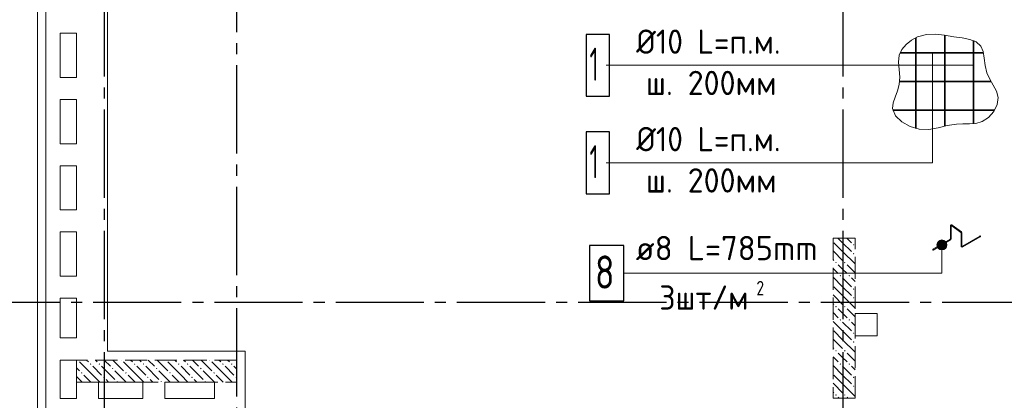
# Model space of a CAD drawing. Header units: millimetres. Extents: x 0 to 43617, y 0 to 59400.
# Tile 19 of 24: x 7158 to 16087, y 49285 to 52733. Entities that reach past the tile are written whole.
import ezdxf

# ---------------------------------------------------------------- set-up
doc = ezdxf.new("R2010")
doc.units = ezdxf.units.MM
doc.linetypes.add('______2', pattern=[270, 200, -70])
doc.linetypes.add('______5', pattern=[1100, 800, -100, 100, -100])
for name, color, linetype, lineweight in [('Standard', 7, 'Continuous', 25), ('ЖБ Перекрытие верхний уровень', 7, 'Continuous', 35), ('ЖБ Пилон', 7, 'Continuous', 35), ('Общий01', 7, 'Continuous', 13), ('Оси', 40, '______5', 18), ('Позиционная метка линия выноска', 7, 'Continuous', 13), ('Позиционная метка номер позиции', 7, 'Continuous', 13)]:
    doc.layers.add(name, color=color, linetype=linetype, lineweight=lineweight)
doc.layers.add('Фиксатор', color=7, linetype='Continuous', lineweight=13, true_color=0x494949)
doc.styles.add('ISOCPEUR', font='txt')

msp = doc.modelspace()

# ---------------------------------------------------------------- hatches: boundary and pattern name
at = {"layer": 'ЖБ Пилон', "linetype": 'Continuous', "lineweight": 18, "transparency": 33554687}
for points in [[(14714.5, 50693.1), (14721, 50699.6), (14727.5, 50693.1), (14721, 50686.6)], [(14554.4, 50533.1), (14560.9, 50539.6), (14567.4, 50533.1), (14560.9, 50526.6)], [(14634.5, 50533.1), (14640.9, 50539.6), (14647.4, 50533.1), (14640.9, 50526.6)], [(14714.5, 50613.1), (14721, 50619.6), (14727.5, 50613.1), (14721, 50606.6)], [(14594.5, 50413.1), (14601, 50419.6), (14607.5, 50413.1), (14601, 50406.6)], [(14674.5, 50413.1), (14681, 50419.6), (14687.5, 50413.1), (14681, 50406.6)], [(14714.5, 50293.1), (14721, 50299.6), (14727.5, 50293.1), (14721, 50286.6)], [(14714.5, 50213.1), (14721, 50219.6), (14727.5, 50213.1), (14721, 50206.6)], [(14554.4, 50133.1), (14560.9, 50139.6), (14567.4, 50133.1), (14560.9, 50126.6)], [(14634.5, 50133.1), (14640.9, 50139.6), (14647.4, 50133.1), (14640.9, 50126.6)], [(14594.5, 50013.1), (14601, 50019.6), (14607.5, 50013.1), (14601, 50006.6)], [(14674.5, 50013.1), (14681, 50019.6), (14687.5, 50013.1), (14681, 50006.6)], [(14714.5, 49893.1), (14721, 49899.6), (14727.5, 49893.1), (14721, 49886.6)], [(14554.4, 49733.1), (14560.9, 49739.6), (14567.4, 49733.1), (14560.9, 49726.6)], [(14634.5, 49733.1), (14640.9, 49739.6), (14647.4, 49733.1), (14640.9, 49726.6)], [(14714.5, 49813.1), (14721, 49819.6), (14727.5, 49813.1), (14721, 49806.6)], [(7684.3, 49650), (7681, 49646.6), (7677.6, 49650)], [(8084.3, 49650), (8081, 49646.6), (8077.6, 49650)], [(8484.3, 49650), (8481, 49646.6), (8477.6, 49650)], [(8884.3, 49650), (8881, 49646.6), (8877.6, 49650)], [(7794.5, 49613.1), (7801, 49619.6), (7807.5, 49613.1), (7801, 49606.6)], [(7874.5, 49613.1), (7881, 49619.6), (7887.5, 49613.1), (7881, 49606.6)], [(7994.5, 49573.1), (8001, 49579.6), (8007.5, 49573.1), (8001, 49566.6)], [(8194.5, 49613.1), (8201, 49619.6), (8207.5, 49613.1), (8201, 49606.6)], [(8274.5, 49613.1), (8281, 49619.6), (8287.5, 49613.1), (8281, 49606.6)], [(8394.5, 49573.1), (8401, 49579.6), (8407.5, 49573.1), (8401, 49566.6)], [(8594.5, 49613.1), (8601, 49619.6), (8607.5, 49613.1), (8601, 49606.6)], [(8674.5, 49613.1), (8681, 49619.6), (8687.5, 49613.1), (8681, 49606.6)], [(8794.5, 49573.1), (8801, 49579.6), (8807.5, 49573.1), (8801, 49566.6)], [(8994.5, 49613.1), (9001, 49619.6), (9007.5, 49613.1), (9001, 49606.6)], [(9074.5, 49613.1), (9081, 49619.6), (9087.5, 49613.1), (9081, 49606.6)], [(14594.5, 49613.1), (14601, 49619.6), (14607.5, 49613.1), (14601, 49606.6)], [(14674.5, 49613.1), (14681, 49619.6), (14687.5, 49613.1), (14681, 49606.6)], [(7714.5, 49533.1), (7721, 49539.6), (7727.5, 49533.1), (7721, 49526.6)], [(7914.5, 49493.1), (7921, 49499.6), (7927.5, 49493.1), (7921, 49486.6)], [(8114.5, 49533.1), (8121, 49539.6), (8127.5, 49533.1), (8121, 49526.6)], [(8314.5, 49493.1), (8321, 49499.6), (8327.5, 49493.1), (8321, 49486.6)], [(8514.5, 49533.1), (8521, 49539.6), (8527.5, 49533.1), (8521, 49526.6)], [(8714.5, 49493.1), (8721, 49499.6), (8727.5, 49493.1), (8721, 49486.6)], [(8914.5, 49533.1), (8921, 49539.6), (8927.5, 49533.1), (8921, 49526.6)], [(9114.5, 49493.1), (9121, 49499.6), (9124, 49496.6), (9124, 49489.7), (9121, 49486.6)], [(14714.5, 49493.1), (14721, 49499.6), (14727.5, 49493.1), (14721, 49486.6)], [(8034.5, 49453.1), (8041, 49459.6), (8047.4, 49453.1), (8044.3, 49450), (8037.6, 49450)], [(8434.5, 49453.1), (8441, 49459.6), (8447.4, 49453.1), (8444.3, 49450), (8437.6, 49450)], [(8834.5, 49453.1), (8841, 49459.6), (8847.4, 49453.1), (8844.3, 49450), (8837.6, 49450)], [(14714.5, 49413.1), (14721, 49419.6), (14727.5, 49413.1), (14721, 49406.6)], [(14554.4, 49333.1), (14560.9, 49339.6), (14567.4, 49333.1), (14560.9, 49326.6)], [(14634.5, 49333.1), (14640.9, 49339.6), (14647.4, 49333.1), (14640.9, 49326.6)]]:
    msp.add_hatch(color=7, dxfattribs=at).paths.add_polyline_path(points, flags=16)
at = {"layer": 'Позиционная метка номер позиции', "linetype": 'Continuous', "lineweight": 13, "transparency": 33554687}
for points in [[(15544.1, 50731.4), (15499.1, 50731.4), (15482.8, 50715.2)], [(15544.1, 50731.4), (15482.8, 50715.2), (15560.3, 50715.2)], [(15544.1, 50731.4), (15499.1, 50731.4), (15482.8, 50715.2)], [(15544.1, 50731.4), (15482.8, 50715.2), (15560.3, 50715.2)], [(15499.1, 50731.4), (15544.1, 50731.4), (15521.6, 50737.7)], [(15499.1, 50731.4), (15544.1, 50731.4), (15521.6, 50737.7)], [(15560.3, 50715.2), (15482.8, 50715.2), (15476.6, 50692.7)], [(15560.3, 50715.2), (15476.6, 50692.7), (15566.6, 50692.7)], [(15560.3, 50715.2), (15482.8, 50715.2), (15476.6, 50692.7)], [(15560.3, 50715.2), (15476.6, 50692.7), (15566.6, 50692.7)], [(15566.6, 50692.7), (15476.6, 50692.7), (15482.8, 50670.2)], [(15566.6, 50692.7), (15476.6, 50692.7), (15482.8, 50670.2)], [(15566.6, 50692.7), (15482.8, 50670.2), (15560.3, 50670.2)], [(15566.6, 50692.7), (15482.8, 50670.2), (15560.3, 50670.2)], [(15560.3, 50670.2), (15482.8, 50670.2), (15499.1, 50654)], [(15560.3, 50670.2), (15482.8, 50670.2), (15499.1, 50654)], [(15560.3, 50670.2), (15499.1, 50654), (15544.1, 50654)], [(15560.3, 50670.2), (15499.1, 50654), (15544.1, 50654)], [(15544.1, 50654), (15499.1, 50654), (15521.6, 50647.7)], [(15544.1, 50654), (15499.1, 50654), (15521.6, 50647.7)]]:
    msp.add_hatch(color=7, dxfattribs=at).paths.add_polyline_path(points)

# ---------------------------------------------------------------- linework, layer by layer
at = {"layer": 'Standard', "color": 254, "linetype": 'Continuous', "lineweight": 13, "true_color": 0xc4c4ff, "transparency": 33554687}
msp.add_lwpolyline([(7319, 10025), (33145, 10025), (33145, 57291), (7319, 57291), (7319, 10025)], dxfattribs=at)
at = {"layer": 'ЖБ Перекрытие верхний уровень', "color": 7, "linetype": 'Continuous', "lineweight": 18, "transparency": 33554687}
for p, q in [((7394, 57220), (7394, 33070)), ((7524, 52210), (7524, 52610)), ((7524, 52610), (7674, 52610)), ((7674, 52610), (7674, 52210)), ((7674, 52210), (7524, 52210)), ((7524, 51610), (7524, 52010)), ((7524, 52010), (7674, 52010)), ((7674, 52010), (7674, 51610)), ((7674, 51610), (7524, 51610)), ((7524, 51010), (7524, 51410)), ((7524, 51410), (7674, 51410)), ((7674, 51410), (7674, 51010)), ((7674, 51010), (7524, 51010)), ((7524, 50810), (7674, 50810)), ((7524, 50410), (7524, 50810)), ((7674, 50810), (7674, 50410)), ((7674, 50410), (7524, 50410)), ((7524, 49850), (7524, 50210)), ((7524, 50210), (7674, 50210)), ((7674, 50210), (7674, 49850)), ((14934, 50070), (14734, 50070)), ((14734, 50070), (14734, 49870)), ((14934, 49870), (14934, 50070)), ((7674, 49850), (7524, 49850)), ((14734, 49870), (14934, 49870)), ((7524, 49300), (7524, 49650)), ((7524, 49650), (7674, 49650)), ((7674, 49650), (7674, 49300)), ((7874, 49300), (7874, 49450)), ((7874, 49450), (8274, 49450)), ((8274, 49450), (8274, 49300)), ((8474, 49300), (8474, 49450)), ((8474, 49450), (8924, 49450)), ((8924, 49450), (8924, 49300)), ((7674, 49300), (7524, 49300)), ((8274, 49300), (7874, 49300)), ((8924, 49300), (8474, 49300))]:
    msp.add_line(p, q, dxfattribs=at)
at = {"layer": 'ЖБ Пилон', "color": 253, "linetype": '______2', "lineweight": 13, "true_color": 0xa0a0a0, "transparency": 33554687}
for p, q in [((14534, 50755), (14534, 49305)), ((14734, 50755), (14534, 50755)), ((14734, 49305), (14734, 50755)), ((9124, 49650), (7674, 49650)), ((7674, 49650), (7674, 49450)), ((9124, 49450), (9124, 49650)), ((7674, 49450), (9124, 49450)), ((14534, 49305), (14734, 49305))]:
    msp.add_line(p, q, dxfattribs=at)
at = {"layer": 'ЖБ Пилон', "color": 9, "linetype": 'Continuous', "lineweight": 18, "true_color": 0xc7c7c7, "transparency": 33554687}
for p, q in [((14621, 50713.1), (14579.1, 50755)), ((14659.1, 50755), (14701, 50713.1)), ((14540.9, 50633.1), (14534, 50640.1)), ((14540.9, 50713.1), (14621, 50633.1)), ((14540.9, 50633.1), (14621, 50553.1)), ((14621, 50713.1), (14701, 50633.1)), ((14621, 50633.1), (14734, 50520.1)), ((14534, 50560.1), (14540.9, 50553.1)), ((14534, 50480.1), (14581, 50433.1)), ((14621, 50473.1), (14581, 50513.1)), ((14660.9, 50433.1), (14621, 50473.1)), ((14660.9, 50513.1), (14734, 50440.1)), ((14621, 50313.1), (14534, 50400.1)), ((14621, 50393.1), (14701, 50313.1)), ((14701, 50393.1), (14734, 50360.1)), ((14540.9, 50313.1), (14621, 50233.1)), ((14621, 50313.1), (14701, 50233.1)), ((14540.9, 50233.1), (14534, 50240.1)), ((14540.9, 50233.1), (14621, 50153.1)), ((14621, 50233.1), (14734, 50120.1)), ((14534, 50160.1), (14540.9, 50153.1)), ((14621, 50073.1), (14581, 50113.1)), ((14660.9, 50113.1), (14734, 50040.1)), ((14534, 50080.1), (14581, 50033.1)), ((14660.9, 50033.1), (14621, 50073.1)), ((14621, 49913.1), (14534, 50000.1)), ((14621, 49993.1), (14701, 49913.1)), ((14701, 49993.1), (14734, 49960.1)), ((14540.9, 49833.1), (14534, 49840.1)), ((14540.9, 49913.1), (14621, 49833.1)), ((14540.9, 49833.1), (14621, 49753.1)), ((14621, 49913.1), (14701, 49833.1)), ((14621, 49833.1), (14734, 49720.1)), ((14534, 49760.1), (14540.9, 49753.1)), ((7764.1, 49650), (7781, 49633.1)), ((7860.9, 49633.1), (7844.1, 49650)), ((7924.1, 49650), (7981, 49593.1)), ((8004.1, 49650), (8101, 49553.1)), ((8164.1, 49650), (8181, 49633.1)), ((8260.9, 49633.1), (8244.1, 49650)), ((8324.1, 49650), (8381, 49593.1)), ((8404.1, 49650), (8501, 49553.1)), ((8564.1, 49650), (8581, 49633.1)), ((8660.9, 49633.1), (8644.1, 49650)), ((8724.1, 49650), (8781, 49593.1)), ((8804.1, 49650), (8901, 49553.1)), ((8964.1, 49650), (8981, 49633.1)), ((9060.9, 49633.1), (9044.1, 49650)), ((14534, 49680.1), (14581, 49633.1)), ((14621, 49673.1), (14581, 49713.1)), ((14660.9, 49633.1), (14621, 49673.1)), ((14660.9, 49713.1), (14734, 49640.1)), ((7674, 49580.1), (7701, 49553.1)), ((7821, 49513.1), (7701, 49633.1)), ((7821, 49593.1), (7901, 49513.1)), ((7901, 49593.1), (8021, 49473.1)), ((8221, 49513.1), (8101, 49633.1)), ((8221, 49593.1), (8301, 49513.1)), ((8301, 49593.1), (8421, 49473.1)), ((8621, 49513.1), (8501, 49633.1)), ((8621, 49593.1), (8701, 49513.1)), ((8701, 49593.1), (8821, 49473.1)), ((9021, 49513.1), (8901, 49633.1)), ((9021, 49593.1), (9101, 49513.1)), ((9101, 49593.1), (9124, 49570.1)), ((14621, 49513.1), (14534, 49600.1)), ((14621, 49593.1), (14701, 49513.1)), ((14701, 49593.1), (14734, 49560.1)), ((7724.1, 49450), (7674, 49500.1)), ((7741, 49513.1), (7804.1, 49450)), ((7821, 49513.1), (7884.1, 49450)), ((7964.1, 49450), (7941, 49473.1)), ((8124.1, 49450), (8021, 49553.1)), ((8141, 49513.1), (8204.1, 49450)), ((8221, 49513.1), (8284.1, 49450)), ((8364.1, 49450), (8341, 49473.1)), ((8524.1, 49450), (8421, 49553.1)), ((8541, 49513.1), (8604.1, 49450)), ((8621, 49513.1), (8684.1, 49450)), ((8764.1, 49450), (8741, 49473.1)), ((8924.1, 49450), (8821, 49553.1)), ((8941, 49513.1), (9004.1, 49450)), ((9021, 49513.1), (9084.1, 49450)), ((14540.9, 49513.1), (14621, 49433.1)), ((14621, 49513.1), (14701, 49433.1)), ((14540.9, 49433.1), (14534, 49440.1)), ((14540.9, 49433.1), (14621, 49353.1)), ((14621, 49433.1), (14734, 49320.1)), ((14534, 49360.1), (14540.9, 49353.1)), ((14589.1, 49305), (14581, 49313.1)), ((14660.9, 49313.1), (14669.1, 49305))]:
    msp.add_line(p, q, dxfattribs=at)
at = {"layer": 'Общий01', "color": 7, "linetype": 'Continuous', "lineweight": 13, "transparency": 33554687}
for p, q in [((15597.9, 50748.2), (15597.9, 50864.1)), ((15605.3, 50748.2), (15605.3, 50864.1)), ((15611.2, 50867.1), (15693.5, 50804.9)), ((15615.6, 50872.9), (15697.9, 50810.7)), ((15439.5, 50653), (15596.1, 50745.1)), ((15443.3, 50646.7), (15599.8, 50738.7)), ((15694.9, 50683.6), (15694.9, 50801.9)), ((15702.3, 50683.6), (15702.3, 50801.9)), ((15707.8, 50680.4), (15866, 50773.4)), ((15711.5, 50674.1), (15869.7, 50767))]:
    msp.add_line(p, q, dxfattribs=at)
for centre, radius, start, end in [((15609, 50864.1), 11, 52.90778, 180), ((15609, 50864.1), 3.67, 52.90778, 180), ((15691.3, 50801.9), 11, 0, 52.90778), ((15594.3, 50748.2), 3.67, 300.44704, 0), ((15594.3, 50748.2), 11, 300.44704, 0), ((15691.3, 50801.9), 3.67, 0, 52.90778), ((15867.9, 50770.2), 3.67, 300.44704, 120.44704), ((15441.4, 50649.9), 3.67, 120.44704, 300.44704), ((15706, 50683.6), 11, 180, 300.44704), ((15706, 50683.6), 3.67, 180, 300.44704)]:
    msp.add_arc(centre, radius, start, end, dxfattribs=at)
at = {"layer": 'Оси', "color": 8, "linetype": '______5', "lineweight": -3, "transparency": 33554687}
for p, q in [((9124, 57820), (9124, 7100)), ((7924, 57420), (7924, 7100)), ((14624, 57420), (14624, 7100)), ((22923.9, 50170), (4600, 50170))]:
    msp.add_line(p, q, dxfattribs=at)
at = {"layer": 'Позиционная метка линия выноска', "color": 251, "linetype": 'Continuous', "lineweight": 13, "true_color": 0x494949, "transparency": 33554687}
msp.add_lwpolyline([(9204, 57170), (9204, 53290), (7954, 53290), (7954, 49730), (9204, 49730), (9204, 42770), (7954, 42770), (7954, 39210), (9204, 39210), (9204, 32250), (7954, 32250), (7954, 29310), (9204, 29310), (9204, 22590), (7954, 22590), (7954, 21275)], dxfattribs=at)
at = {"layer": 'Позиционная метка номер позиции', "color": 7, "linetype": 'Continuous', "lineweight": 35, "transparency": 33554687}
for p, q in [((15286.3, 52570.5), (15286.3, 51747.9)), ((15286.3, 52570.5), (15286.3, 51747.9)), ((15547, 52591.8), (15547, 51769)), ((15547, 52591.8), (15547, 51769)), ((15807.8, 52543.6), (15807.8, 51790.4)), ((15807.8, 52543.6), (15807.8, 51790.4)), ((15143.7, 52434.1), (15898.6, 52434.1)), ((15143.7, 52434.1), (15898.6, 52434.1)), ((15138.7, 52173.4), (15967.3, 52173.4)), ((15138.7, 52173.4), (15967.3, 52173.4)), ((15076.2, 51912.7), (15997.8, 51912.7)), ((15076.2, 51912.7), (15997.8, 51912.7))]:
    msp.add_line(p, q, dxfattribs=at)
at = {"layer": 'Позиционная метка номер позиции', "color": 7, "linetype": 'Continuous', "lineweight": 13, "transparency": 33554687}
for p, q in [((12475.5, 52320), (15807.8, 52320)), ((12475.5, 52320), (15807.8, 52320)), ((15521.6, 50737.7), (15521.6, 50737.7)), ((15521.6, 50737.7), (15521.6, 50737.7)), ((15476.6, 50692.7), (15476.6, 50692.7)), ((15476.6, 50692.7), (15476.6, 50692.7)), ((15521.6, 50647.7), (15521.6, 50647.7)), ((15521.6, 50647.7), (15521.6, 50647.7)), ((15566.6, 50692.7), (15566.6, 50692.7)), ((15566.6, 50692.7), (15566.6, 50692.7))]:
    msp.add_line(p, q, dxfattribs=at)
at = {"layer": 'Позиционная метка номер позиции', "color": 7, "linetype": 'Continuous', "lineweight": 25, "transparency": 33554687}
for points in [[(12295.5, 52040), (12505.5, 52040), (12505.5, 52600), (12295.5, 52600), (12295.5, 52040)], [(12295.5, 52040), (12505.5, 52040), (12505.5, 52600), (12295.5, 52600), (12295.5, 52040)], [(12295.5, 51156.7), (12505.5, 51156.7), (12505.5, 51716.7), (12295.5, 51716.7), (12295.5, 51156.7)], [(12295.5, 51156.7), (12505.5, 51156.7), (12505.5, 51716.7), (12295.5, 51716.7), (12295.5, 51156.7)]]:
    msp.add_lwpolyline(points, dxfattribs=at)
at = {"layer": 'Позиционная метка номер позиции', "color": 7, "linetype": '______2', "lineweight": 13, "transparency": 33554687}
msp.add_lwpolyline([(15629.7, 52577), (15545.7, 52592), (15462.5, 52601), (15380.7, 52598), (15301.2, 52577), (15246.8, 52548.4), (15198.1, 52509.7), (15159.5, 52463.3), (15135.3, 52411.1), (15127.6, 52347.6), (15132.6, 52281.2), (15138.9, 52213.2), (15135.3, 52145.2), (15118.6, 52088.2), (15096.4, 52032.7), (15078.1, 51979), (15073.5, 51927.5), (15100.3, 51862.6), (15157.8, 51807), (15233.7, 51765.3), (15316.2, 51741.8), (15403.9, 51739.8), (15487.4, 51754.4), (15569.4, 51774.3), (15652.6, 51787.7), (15711.9, 51789), (15771.7, 51788.6), (15830.5, 51793.2), (15886.7, 51809.8), (15944.2, 51848), (15991.2, 51902.2), (16021.9, 51965), (16030.7, 52029.1), (16016.4, 52085.5), (15987.8, 52139.6), (15955, 52194.5), (15927.9, 52253.4), (15913.5, 52318.1), (15906, 52383.9), (15896.2, 52444.9), (15874.9, 52495.1), (15833.3, 52531.5), (15774.8, 52554.3), (15705, 52567.9), (15629.7, 52577)], dxfattribs=at)
msp.add_lwpolyline([(15629.7, 52577), (15545.7, 52592), (15462.5, 52601), (15380.7, 52598), (15301.2, 52577), (15246.8, 52548.4), (15198.1, 52509.7), (15159.5, 52463.3), (15135.3, 52411.1), (15127.6, 52347.6), (15132.6, 52281.2), (15138.9, 52213.2), (15135.3, 52145.2), (15118.6, 52088.2), (15096.4, 52032.7), (15078.1, 51979), (15073.5, 51927.5), (15100.3, 51862.6), (15157.8, 51807), (15233.7, 51765.3), (15316.2, 51741.8), (15403.9, 51739.8), (15487.4, 51754.4), (15569.4, 51774.3), (15652.6, 51787.7), (15711.9, 51789), (15771.7, 51788.6), (15830.5, 51793.2), (15886.7, 51809.8), (15944.2, 51848), (15991.2, 51902.2), (16021.9, 51965), (16030.7, 52029.1), (16016.4, 52085.5), (15987.8, 52139.6), (15955, 52194.5), (15927.9, 52253.4), (15913.5, 52318.1), (15906, 52383.9), (15896.2, 52444.9), (15874.9, 52495.1), (15833.3, 52531.5), (15774.8, 52554.3), (15705, 52567.9), (15629.7, 52577)], dxfattribs=at)
at = {"layer": 'Позиционная метка номер позиции', "color": 7, "linetype": 'Continuous', "lineweight": 13, "transparency": 33554687}
for points in [[(12475.5, 51436.7), (15435.5, 51436.7), (15435.5, 52434.1)], [(12475.5, 51436.7), (15435.5, 51436.7), (15435.5, 52434.1)], [(15521.6, 50692.7), (15521.6, 50436.7), (12635.5, 50436.7)], [(15521.6, 50692.7), (15521.6, 50436.7), (12635.5, 50436.7)]]:
    msp.add_lwpolyline(points, dxfattribs=at)
msp.add_circle((15521.6, 50692.7), 45, dxfattribs=at)
msp.add_circle((15521.6, 50692.7), 45, dxfattribs=at)
at = {"layer": 'Фиксатор', "color": 7, "linetype": 'Continuous', "lineweight": 13, "transparency": 33554687}
msp.add_line((12724.5, 50436.7), (14546.5, 50436.7), dxfattribs=at)
at = {"layer": 'Фиксатор', "color": 7, "linetype": 'Continuous', "lineweight": 25, "transparency": 33554687}
msp.add_lwpolyline([(12325.5, 50186.7), (12635.5, 50186.7), (12635.5, 50686.7), (12325.5, 50686.7), (12325.5, 50186.7)], dxfattribs=at)

# ---------------------------------------------------------------- texts
at = {"layer": 'Позиционная метка номер позиции', "color": 7, "linetype": 'Continuous', "lineweight": 25, "transparency": 33554687, "attachment_point": 7, "style": 'ISOCPEUR'}
for s, insert, char_height, width in [('\\W0.94;Ø10 L=п.м.', (12748.7, 52424.5), 220, 1488.684), ('\\W0.94;Ø10 L=п.м.', (12748.7, 52424.5), 220, 1488.684), ('\\W0.56;1', (12325.5, 52180), 300, 233.343), ('\\W0.56;1', (12325.5, 52180), 300, 233.343), ('\\W0.96;ш. 200мм', (12836.7, 52050.5), 220, 1315.467), ('\\W0.96;ш. 200мм', (12836.7, 52050.5), 220, 1315.467), ('\\W0.94;Ø10 L=п.м.', (12748.7, 51541.2), 220, 1488.684), ('\\W0.94;Ø10 L=п.м.', (12748.7, 51541.2), 220, 1488.684), ('\\W0.56;1', (12325.5, 51296.7), 300, 233.343), ('\\W0.56;1', (12325.5, 51296.7), 300, 233.343), ('\\W0.96;ш. 200мм', (12836.7, 51167.2), 220, 1315.467), ('\\W0.96;ш. 200мм', (12836.7, 51167.2), 220, 1315.467)]:
    msp.add_mtext(s, dxfattribs=dict(at, insert=insert, char_height=char_height, width=width))
at = {"layer": 'Фиксатор', "color": 7, "linetype": 'Continuous', "lineweight": 13, "transparency": 33554687, "attachment_point": 7, "style": 'ISOCPEUR'}
for s, insert, char_height, width in [('\\W0.98;ø8 L=785mm ', (12744.5, 50554), 220, 1888.522), ('\\W0.78;8', (12375.5, 50296.7), 300, 326.407)]:
    msp.add_mtext(s, dxfattribs=dict(at, insert=insert, char_height=char_height, width=width))
at = {"layer": 'Фиксатор', "color": 7, "linetype": 'Continuous', "lineweight": 25, "transparency": 33554687, "attachment_point": 7, "style": 'ISOCPEUR'}
for s, insert, char_height, width in [('\\W0.78;2', (13838.7, 50234.6), 132, 143.621), ('\\W0.95;3шт/м', (12958.7, 50106.2), 220, 984.31)]:
    msp.add_mtext(s, dxfattribs=dict(at, insert=insert, char_height=char_height, width=width))

doc.saveas('drawing.dxf')
